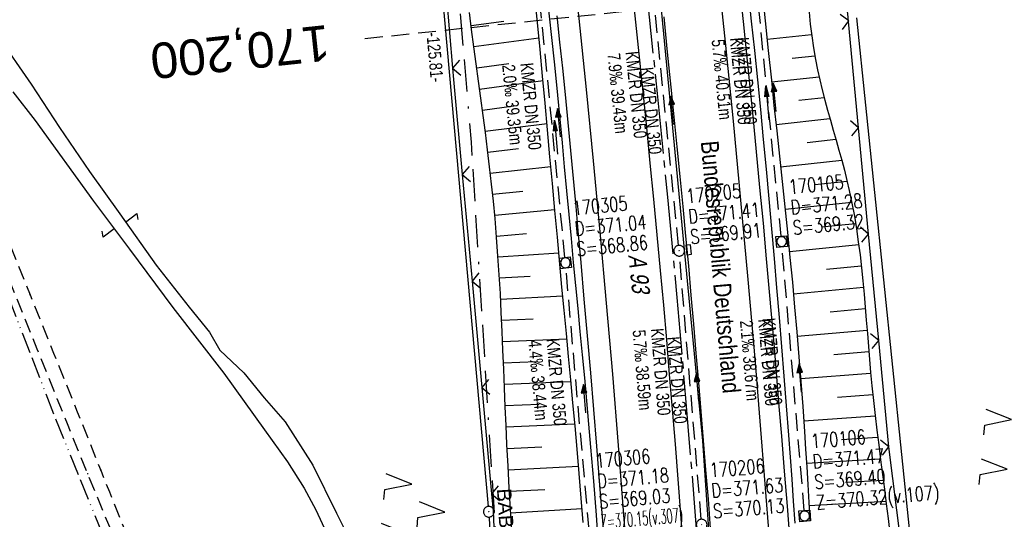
# Model space of a CAD drawing. Extents: x 509535 to 509917, y 455493 to 456443.
# Tile 12 of 34: x 509672 to 509810, y 455906 to 455976. Entities that reach past the tile are written whole.
import ezdxf
from ezdxf.enums import TextEntityAlignment as Align

# ---------------------------------------------------------------- set-up
doc = ezdxf.new("R2010")
doc.units = 0
doc.header["$LTSCALE"] = 10
doc.header["$MEASUREMENT"] = 0
for name, pattern in [('ACAD_ISO13W100', [36, 12, -3, 12, -3, 0, -3, 0, -3]), ('ACAD_ISO16W100', [73, 15, -6.5, 15, -6.5, 15, -7, 1, -7]), ('ACHSE', [5.5, 4, -0.5, 0.5, -0.5]), ('AUSGEZOGEN', [0]), ('LT00', [0]), ('LT11', [0.3, 0.2, -0.1]), ('LT17', [0.15, 0.1, -0.05]), ('STRICHLINIE2', [0.375, 0.25, -0.125])]:
    doc.linetypes.add(name, pattern=pattern)
doc.layers.get('0').update_dxf_attribs({"linetype": 'LT00'})
for name, color, linetype in [('--EK_FBR', 1, 'LT00'), ('--EK_Halt-Pfeil', 4, 'LT00'), ('--EK_Haltung', 7, 'STRICHLINIE2'), ('--EK_Haltung-Text', 140, 'LT00'), ('--EK_Schacht-Text', 5, 'LT00'), ('--EK_ST-93-1', 30, 'LT17'), ('--EL_DFK_AB_L', 21, 'LT00'), ('--EL_DFK_AB_P', 7, 'LT00'), ('--EL_Halt-Pfeil', 4, 'LT00'), ('--EL_Haltung', 182, 'STRICHLINIE2'), ('--EL_Haltung-Text', 182, 'LT00'), ('-AX-093', 35, 'ACHSE'), ('ABSTAND', 8, 'LT00'), ('BAB-KABEL', 220, 'ACAD_ISO16W100'), ('BAB-KABEL_TEXT', 221, 'Continuous'), ('BRD', 255, 'Continuous'), ('DFK_AB_L', 21, 'LT00'), ('DFK_AB_P', 7, 'LT00'), ('DFK_BES-WEGE', 255, 'LT00'), ('DFK_KATASTER', 250, 'LT00'), ('DFK_NUTZUNG', 250, 'LT00'), ('GASLTG', 250, 'ACAD_ISO13W100'), ('PFEIL', 140, 'AUSGEZOGEN'), ('V115_AFBR_BAB', 250, 'LT00'), ('V115_BOESCH', 250, 'LT00'), ('V115_BOSCHUNG', 250, 'LT00'), ('V115_FELDWEG', 250, 'LT11'), ('V115_GRABEN', 250, 'LT00'), ('V115_H_BORD', 8, 'LT00'), ('V115_KA_MULD', 182, 'LT00'), ('V115_KA_PRUF', 182, 'LT00'), ('V115_LD_MARK', 250, 'LT00'), ('V115_SINKK', 182, 'LT00'), ('V115_ZAUN', 40, 'LT00')]:
    doc.layers.add(name, color=color, linetype=linetype)
doc.styles.add('Beschrift', font='ARIAL.TTF')
doc.styles.add('Haltungsbeschriftung', font='ARIAL.TTF', dxfattribs={"width": 0.75})
doc.styles.add('schachtbeschriftung', font='romans.shx', dxfattribs={"width": 0.75, "height": 2})
doc.styles.get("Standard").update_dxf_attribs({"font": 'ARIAL.TTF'})

# ---------------------------------------------------------------- blocks, each defined once
blk = doc.blocks.new('SYMB7052')
at = {"color": 0, "linetype": 'ByBlock'}
blk.add_lwpolyline([(0, 0), (0, 0.196), (0.076, 0.156)], dxfattribs=at)
blk = doc.blocks.new('SYMB0003')
at = {"color": 0, "linetype": 'ByBlock'}
for p, q in [((-0.015712, 0), (0.010166, 0.012015)), ((0, -0.021257), (-0.015712, 0)), ((0.010166, 0.012015), (0, -0.021257))]:
    blk.add_line(p, q, dxfattribs=at)
for points in [[(-0.031395, 0.499013), (-0.093691, 0.491144), (-0.154509, 0.475528), (-0.21289, 0.452414), (-0.267913, 0.422164), (-0.318712, 0.385257), (-0.364484, 0.342274), (-0.404509, 0.293893), (-0.438154, 0.240877), (-0.464888, 0.184062), (-0.484292, 0.124345), (-0.496058, 0.062667), (-0.5, 0)], [(-0.5, 0), (-0.496058, -0.062667), (-0.484292, -0.124345), (-0.464888, -0.184062), (-0.438154, -0.240877), (-0.404509, -0.293893), (-0.364485, -0.342274), (-0.318712, -0.385257), (-0.267914, -0.422164), (-0.21289, -0.452414), (-0.154509, -0.475529), (-0.093691, -0.491144), (-0.031395, -0.499014), (0.031395, -0.499014)], [(0.5, 0), (0.496057, 0.062667), (0.484292, 0.124345), (0.464888, 0.184062), (0.438153, 0.240877), (0.404509, 0.293893), (0.364484, 0.342274), (0.318712, 0.385257), (0.267913, 0.422164), (0.21289, 0.452414), (0.154509, 0.475528), (0.093691, 0.491144), (0.031395, 0.499013), (-0.031395, 0.499013)], [(0.031395, -0.499014), (0.093691, -0.491144), (0.154509, -0.475529), (0.21289, -0.452414), (0.267914, -0.422164), (0.318712, -0.385257), (0.364485, -0.342274), (0.404509, -0.293893), (0.438154, -0.240877), (0.464889, -0.184062), (0.484292, -0.124345), (0.496058, -0.062667), (0.5, 0)]]:
    blk.add_lwpolyline(points, dxfattribs=at)
blk = doc.blocks.new('SYMB7221')
at = {"color": 0, "linetype": 'ByBlock'}
for p, q in [((0, 0.435), (-0.11, 0.065)), ((0.11, 0.065), (0, 0.435)), ((0.25, 0.065), (0.11, 0.065)), ((-0.35, -0.065), (-0.46, -0.435)), ((0.35, -0.065), (0.24, -0.435))]:
    blk.add_line(p, q, dxfattribs=at)
for points in [[(-0.1, -0.435), (-0.24, -0.435), (-0.35, -0.065)], [(0.6, -0.435), (0.46, -0.435), (0.35, -0.065)]]:
    blk.add_lwpolyline(points, dxfattribs=at)
blk = doc.blocks.new('Pfreil3')
at = {"layer": 'PFEIL'}
blk.add_hatch(color=256, dxfattribs=at).paths.add_polyline_path([(-1.55, 0.27), (-1.55, -0.27), (0, 0)])
for p, q in [((-1.55, 0), (-4.83, 0)), ((-1.55, -0.27), (-1.55, 0.27)), ((-1.55, 0.27), (0, 0)), ((0, 0), (-1.55, -0.27))]:
    blk.add_line(p, q, dxfattribs=at)
blk = doc.blocks.new('SYMB0011')
at = {"color": 0, "linetype": 'ByBlock'}
for p, q in [((0.5, 0), (-0.5, 0)), ((0, 0.5), (0, -0.5))]:
    blk.add_line(p, q, dxfattribs=at)
blk = doc.blocks.new('SYMB1210')
at = {"color": 0, "linetype": 'ByBlock'}
blk.add_line((0.018815, -0.179014), (0.055623, -0.17119), dxfattribs=at)
for points in [[(-0.2, -0.2), (-0.2, 0.2), (0.2, 0.2), (0.2, -0.2), (-0.2, -0.2)], [(0.018815, 0.179014), (-0.018815, 0.179014), (-0.055623, 0.17119), (-0.09, 0.155885), (-0.120444, 0.133766), (-0.145623, 0.105801), (-0.164438, 0.073213), (-0.176067, 0.037424), (-0.18, 0)], [(-0.18, 0), (-0.176067, -0.037424), (-0.164438, -0.073213), (-0.145623, -0.105801), (-0.120444, -0.133766), (-0.09, -0.155885), (-0.055623, -0.17119), (-0.018815, -0.179014), (0.018815, -0.179014)], [(0.18, 0), (0.176067, 0.037424), (0.164438, 0.073213), (0.145623, 0.105801), (0.120444, 0.133766), (0.09, 0.155885), (0.055623, 0.17119), (0.018815, 0.179014)], [(0.055623, -0.17119), (0.09, -0.155885), (0.120444, -0.133766), (0.145623, -0.105801), (0.164438, -0.073213), (0.176067, -0.037424), (0.18, 0)]]:
    blk.add_lwpolyline(points, dxfattribs=at)
blk = doc.blocks.new('SYMB0652')
at = {"color": 0, "linetype": 'ByBlock'}
blk.add_lwpolyline([(-0.15, -0.075), (0.15, -0.075), (0.15, 0.075), (-0.15, 0.075), (-0.15, -0.075)], dxfattribs=at)
blk = doc.blocks.new('SYMB0024')
at = {"color": 0, "linetype": 'ByBlock'}
for p, q in [((-0.5, 0.5), (0, 0)), ((0, 0), (0.5, 0.5))]:
    blk.add_line(p, q, dxfattribs=at)
blk = doc.blocks.new('SYMB0070')
at = {"color": 0, "linetype": 'ByBlock'}
for p, q in [((-0.5, 0), (0.2, 0)), ((0.5, 0), (0.2, 0.1)), ((0.2, 0.1), (0.2, 0)), ((0.468, 0), (0.21, 0.086)), ((0.21, 0.086), (0.21, -0.086)), ((0.21, -0.086), (0.468, 0)), ((0.22, -0.072), (0.437, 0)), ((0.23, -0.058), (0.405, 0)), ((0.24, -0.045), (0.374, 0)), ((0.342, 0), (0.25, 0.031)), ((0.25, 0.031), (0.25, -0.031)), ((0.25, -0.031), (0.342, 0)), ((0.26, -0.017), (0.31, 0)), ((0.27, -0.003), (0.279, 0))]:
    blk.add_line(p, q, dxfattribs=at)
for points in [[(0.2, 0), (0.2, -0.1), (0.5, 0)], [(0.437, 0), (0.22, 0.072), (0.22, -0.072)], [(0.405, 0), (0.23, 0.058), (0.23, -0.058)], [(0.374, 0), (0.24, 0.045), (0.24, -0.045)], [(0.31, 0), (0.26, 0.017), (0.26, -0.017)], [(0.279, 0), (0.27, 0.003), (0.27, -0.003)]]:
    blk.add_lwpolyline(points, dxfattribs=at)

msp = doc.modelspace()

# ---------------------------------------------------------------- linework, layer by layer
at = {"layer": '--EK_FBR'}
for points in [[(509772.24, 455984.31), (509773.11, 455976.05), (509773.95, 455967.78), (509774.45, 455962.77), (509774.95, 455957.77), (509775.43, 455952.76), (509775.9, 455947.75), (509776.36, 455942.74), (509776.74, 455938.59), (509777.1, 455934.44), (509777.45, 455930.29), (509777.8, 455926.15), (509778.14, 455922), (509778.48, 455917.85), (509778.88, 455912.92), (509779.28, 455907.99), (509779.67, 455903.06)], [(509753.54, 455904.29), (509753.06, 455910.35), (509752.57, 455916.41), (509752.15, 455921.58), (509751.71, 455926.74), (509751.26, 455931.91), (509750.81, 455937.07), (509750.36, 455942.23), (509750.01, 455946.17), (509749.66, 455950.1), (509749.3, 455954.03), (509748.93, 455957.96), (509748.56, 455961.89), (509748.17, 455965.82), (509747.79, 455969.5), (509747.4, 455973.17), (509747.01, 455976.84)]]:
    msp.add_lwpolyline(points, dxfattribs=at)
at = {"layer": '--EK_FBR', "color": 2}
for points in [[(509757.71, 455978.62), (509758.37, 455972.39), (509759.02, 455966.17), (509759.53, 455961.15), (509760.03, 455956.14), (509760.52, 455951.13), (509761, 455946.11), (509761.47, 455941.09), (509761.91, 455936.22), (509762.33, 455931.35), (509762.75, 455926.47), (509763.15, 455921.6), (509763.55, 455916.72), (509763.93, 455911.81), (509764.31, 455906.9), (509764.69, 455901.99)], [(509761.96, 455976.71), (509762.47, 455971.77), (509762.97, 455966.84), (509763.4, 455962.66), (509763.82, 455958.47), (509764.23, 455954.29), (509764.63, 455950.1), (509765.03, 455945.92), (509765.42, 455941.73), (509765.78, 455937.64), (509766.14, 455933.56), (509766.49, 455929.47), (509766.83, 455925.38), (509767.17, 455921.3), (509767.51, 455917.21), (509767.84, 455913.09), (509768.18, 455908.98), (509768.5, 455904.86)]]:
    msp.add_lwpolyline(points, dxfattribs=at)
at = {"layer": '--EK_Haltung'}
for p, q in [((509778.44, 455945.91), (509774.65, 455984.74)), ((509764.06, 455944.62), (509760.26, 455982.36)), ((509748.1, 455942.92), (509744.43, 455980.59)), ((509781.69, 455907.38), (509778.58, 455944.41)), ((509767.23, 455906.16), (509764.19, 455943.13)), ((509751.48, 455904.62), (509748.24, 455941.42))]:
    msp.add_line(p, q, dxfattribs=at)
at = {"layer": '--EK_ST-93-1', "ltscale": 2.5}
msp.add_line((509759.81, 455977.79), (509720.02, 455973.62), dxfattribs=at)
at = {"layer": '--EL_DFK_AB_L'}
for p, q in [((509726.2, 456031.77), (509737.34, 455907.97)), ((509808.77, 455785.26), (509789.06, 455976.57)), ((509737.44, 455906.47), (509742.85, 455777.5))]:
    msp.add_line(p, q, dxfattribs=at)
at = {"layer": '--EL_Haltung'}
for p, q in [((509778.44, 455945.91), (509774.65, 455984.74)), ((509764.06, 455944.62), (509760.26, 455982.36)), ((509748.1, 455942.92), (509744.43, 455980.59)), ((509781.69, 455907.38), (509778.58, 455944.41)), ((509767.23, 455906.16), (509764.19, 455943.13)), ((509751.48, 455904.62), (509748.24, 455941.42))]:
    msp.add_line(p, q, dxfattribs=at)
at = {"layer": '-AX-093', "ltscale": 0.2}
msp.add_lwpolyline([(509749.11, 456063.89), (509751.06, 456049.86), (509752.93, 456035.83), (509754.72, 456021.78), (509756.43, 456007.72), (509758.06, 455993.65), (509759.62, 455979.58), (509761.09, 455965.49), (509762.49, 455951.4), (509763.8, 455937.3), (509765.04, 455923.19), (509766.19, 455909.08), (509767.27, 455894.95), (509768.26, 455880.83), (509768.65, 455875.09), (509769.53, 455860.95), (509770.34, 455846.81), (509771.06, 455832.67), (509771.72, 455818.52)], dxfattribs=at)
at = {"layer": 'BAB-KABEL', "ltscale": 0.03, "flags": 128}
msp.add_lwpolyline([(509651.99, 456424.78), (509670.82, 456365.75), (509672.68, 456359.45), (509656.28, 456346.09), (509661.63, 456318.85), (509681.16, 456323.49), (509686.88, 456299.25), (509691.52, 456276.96), (509696.36, 456254.1), (509698.03, 456247.41), (509697.82, 456236.7), (509703.34, 456208.42), (509708, 456177.84), (509713.01, 456144.68), (509717.32, 456116.69), (509721.29, 456086.1), (509724.58, 456056.89), (509728.2, 456022), (509732.51, 455987.78), (509734.93, 455959.1), (509737.19, 455922.47), (509739.44, 455887.39), (509741.17, 455845.09), (509743.38, 455778.71), (509743.92, 455765.94), (509744.78, 455741.01), (509744.35, 455717.58), (509743.71, 455704.36), (509743.48, 455680.9), (509743.81, 455655.76), (509744.35, 455638.57), (509743.92, 455619.98), (509744.03, 455598.28), (509744.88, 455574.42), (509745.02, 455570.73), (509745.41, 455559.94), (509746.46, 455539.74), (509746.86, 455517.32), (509747.13, 455504.69)], dxfattribs=at)
at = {"layer": 'DFK_AB_L'}
for p, q in [((509726.2, 456031.77), (509737.34, 455907.97)), ((509808.77, 455785.26), (509789.06, 455976.57)), ((509737.44, 455906.47), (509742.85, 455777.5))]:
    msp.add_line(p, q, dxfattribs=at)
at = {"layer": 'DFK_KATASTER'}
for p, q in [((509667.67, 455975.2), (509673.15, 455967.25)), ((509673.15, 455967.25), (509677.14, 455961.19)), ((509670.6, 455966.16), (509673.72, 455962.14)), ((509673.72, 455962.14), (509681.9, 455950.82)), ((509677.14, 455961.19), (509681.34, 455954.97)), ((509681.34, 455954.97), (509685.64, 455949.06)), ((509681.9, 455950.82), (509686.96, 455944.11)), ((509685.64, 455949.06), (509690.71, 455941.86)), ((509686.96, 455944.11), (509693.05, 455935.92)), ((509690.71, 455941.86), (509695.35, 455935.95)), ((509693.05, 455935.92), (509700.2, 455926.69)), ((509695.35, 455935.95), (509698.21, 455932.43)), ((509698.21, 455932.43), (509699.65, 455929.89)), ((509699.65, 455929.89), (509703.01, 455926.72)), ((509700.2, 455926.69), (509705.93, 455918.74)), ((509703.01, 455926.72), (509705.87, 455923.2)), ((509705.87, 455923.2), (509708.82, 455919.83)), ((509705.93, 455918.74), (509709.15, 455914.22)), ((509708.82, 455919.83), (509712.72, 455913.76)), ((509709.15, 455914.22), (509711.51, 455910.54)), ((509712.72, 455913.76), (509716.02, 455907.04)), ((509711.51, 455910.54), (509713.11, 455907.5)), ((509713.11, 455907.5), (509715.17, 455903.06)), ((509716.02, 455907.04), (509718.14, 455902.85))]:
    msp.add_line(p, q, dxfattribs=at)
at = {"layer": 'GASLTG', "ltscale": 0.025, "flags": 128}
msp.add_lwpolyline([(509576.64, 456416.86), (509580.42, 456407.74), (509587.24, 456392.18), (509591.42, 456382.27), (509597.66, 456365.03), (509604.75, 456344.5), (509608.5, 456332.06), (509616.69, 456303.9), (509621.74, 456286.7), (509623.05, 456279.51), (509625.2, 456264.88), (509628.28, 456228.9), (509627.76, 456227.65), (509626.73, 456226.11), (509624.81, 456225), (509619.29, 456223.6), (509599.24, 456219.11), (509590.54, 456217.56), (509588.78, 456216.68), (509588.11, 456214.99), (509588, 456213.31), (509590.7, 456177.75), (509590.25, 456175.17), (509586.8, 456115.33), (509601.51, 456073.24), (509608.12, 456055.24), (509610.22, 456049.99), (509615.8, 456040.04), (509651.21, 455979.5), (509663.5, 455954.04), (509676.39, 455920.74), (509705.32, 455849.52), (509725.25, 455800.42), (509734.94, 455779.14), (509734.41, 455718.88), (509734.2, 455703.01), (509733.7, 455653.34), (509733.32, 455613.95), (509732.96, 455610.18), (509732.76, 455606.91), (509732.7, 455601.24), (509731.56, 455550.22), (509730.86, 455531.77), (509730.15, 455502.9)], dxfattribs=at)
at = {"layer": 'V115_AFBR_BAB'}
for points in [[(509772.24, 455984.31), (509773.11, 455976.05), (509773.95, 455967.78), (509774.45, 455962.77), (509774.95, 455957.77), (509775.43, 455952.76), (509775.9, 455947.75), (509776.36, 455942.74), (509776.74, 455938.59), (509777.1, 455934.44), (509777.45, 455930.29), (509777.8, 455926.15), (509778.14, 455922), (509778.48, 455917.85), (509778.88, 455912.92), (509779.28, 455907.99), (509779.67, 455903.06)], [(509753.54, 455904.29), (509753.06, 455910.35), (509752.57, 455916.41), (509752.15, 455921.58), (509751.71, 455926.74), (509751.26, 455931.91), (509750.81, 455937.07), (509750.36, 455942.23), (509750.01, 455946.17), (509749.66, 455950.1), (509749.3, 455954.03), (509748.93, 455957.96), (509748.56, 455961.89), (509748.17, 455965.82), (509747.79, 455969.5), (509747.4, 455973.17), (509747.01, 455976.84)]]:
    msp.add_lwpolyline(points, dxfattribs=at)
at = {"layer": 'V115_AFBR_BAB', "color": 0}
for points in [[(509757.71, 455978.62), (509758.37, 455972.39), (509759.02, 455966.17), (509759.53, 455961.15), (509760.03, 455956.14), (509760.52, 455951.13), (509761, 455946.11), (509761.47, 455941.09), (509761.91, 455936.22), (509762.33, 455931.35), (509762.75, 455926.47), (509763.15, 455921.6), (509763.55, 455916.72), (509763.93, 455911.81), (509764.31, 455906.9), (509764.69, 455901.99)], [(509761.96, 455976.71), (509762.47, 455971.77), (509762.97, 455966.84), (509763.4, 455962.66), (509763.82, 455958.47), (509764.23, 455954.29), (509764.63, 455950.1), (509765.03, 455945.92), (509765.42, 455941.73), (509765.78, 455937.64), (509766.14, 455933.56), (509766.49, 455929.47), (509766.83, 455925.38), (509767.17, 455921.3), (509767.51, 455917.21), (509767.84, 455913.09), (509768.18, 455908.98), (509768.5, 455904.86)]]:
    msp.add_lwpolyline(points, dxfattribs=at)
at = {"layer": 'V115_BOESCH'}
for points in [[(509740.62, 455904.55), (509740.44, 455907.58), (509740.27, 455910.6), (509740.11, 455913.63), (509739.96, 455916.66), (509739.84, 455919.31), (509739.73, 455921.96), (509739.62, 455924.6), (509739.51, 455927.25), (509739.4, 455929.9), (509739.29, 455932.55), (509739.16, 455935.19), (509739.03, 455937.84), (509738.87, 455940.48), (509738.7, 455943.12), (509738.5, 455945.76), (509738.28, 455948.4), (509738.05, 455950.81), (509737.79, 455953.23), (509737.52, 455955.64), (509737.23, 455958.05), (509736.93, 455960.46), (509736.62, 455962.87), (509736.3, 455965.28), (509735.97, 455967.68), (509735.65, 455970.09), (509735.32, 455972.5), (509735, 455974.91), (509734.69, 455977.32)], [(509782.36, 455977.37), (509782.53, 455975.7), (509782.74, 455974.02), (509782.98, 455972.36), (509783.27, 455970.7), (509783.56, 455969.28), (509783.88, 455967.86), (509784.22, 455966.44), (509784.59, 455965.03), (509784.97, 455963.62), (509785.36, 455962.21), (509785.76, 455960.81), (509786.16, 455959.4), (509786.56, 455957.99), (509786.95, 455956.58), (509787.32, 455955.17), (509787.68, 455953.75), (509788.01, 455952.33), (509788.38, 455950.53), (509788.72, 455948.73), (509789.02, 455946.92), (509789.28, 455945.1), (509789.52, 455943.28), (509789.73, 455941.45), (509789.91, 455939.62), (509790.09, 455937.78), (509790.25, 455935.94), (509790.4, 455934.11), (509790.55, 455932.27), (509790.69, 455930.43), (509790.85, 455928.59), (509791.01, 455926.75), (509791.18, 455924.91), (509791.4, 455922.83), (509791.63, 455920.75), (509791.88, 455918.68), (509792.14, 455916.61), (509792.41, 455914.53), (509792.68, 455912.46), (509792.95, 455910.39), (509793.21, 455908.32), (509793.47, 455906.25), (509793.72, 455904.18)]]:
    msp.add_lwpolyline(points, dxfattribs=at)
at = {"layer": 'V115_BOSCHUNG'}
for p, q in [((509734.92, 455975.51), (509739.54, 455976.11)), ((509776.47, 455973.58), (509782.71, 455974.21)), ((509735.32, 455972.52), (509744.45, 455973.74)), ((509779.97, 455970.92), (509783.17, 455971.24)), ((509735.72, 455969.53), (509740.23, 455970.15)), ((509777.09, 455967.6), (509783.78, 455968.3)), ((509736.12, 455966.57), (509745.02, 455967.76)), ((509736.52, 455963.61), (509740.91, 455964.19)), ((509780.95, 455964.99), (509784.5, 455965.37)), ((509736.9, 455960.66), (509745.58, 455961.75)), ((509777.73, 455961.61), (509785.3, 455962.45)), ((509782.09, 455959.08), (509786.13, 455959.52)), ((509737.27, 455957.71), (509741.56, 455958.22)), ((509778.36, 455955.66), (509786.95, 455956.58)), ((509737.62, 455954.77), (509746.12, 455955.71)), ((509783.19, 455953.16), (509787.7, 455953.63)), ((509737.94, 455951.82), (509742.17, 455952.25)), ((509778.99, 455949.72), (509788.36, 455950.67)), ((509738.24, 455948.87), (509746.67, 455949.66)), ((509784.09, 455947.22), (509788.89, 455947.71)), ((509738.49, 455945.93), (509742.72, 455946.28)), ((509779.6, 455943.76), (509789.33, 455944.73)), ((509738.71, 455942.99), (509747.23, 455943.59)), ((509784.79, 455941.26), (509789.69, 455941.74)), ((509738.9, 455940.04), (509743.21, 455940.3)), ((509780.17, 455937.81), (509790, 455938.74)), ((509739.07, 455937.08), (509747.8, 455937.53)), ((509785.35, 455935.29), (509790.26, 455935.74)), ((509739.22, 455934.11), (509743.65, 455934.31)), ((509780.71, 455931.88), (509790.51, 455932.72)), ((509739.35, 455931.13), (509748.37, 455931.51)), ((509785.85, 455929.31), (509790.75, 455929.71)), ((509739.48, 455928.13), (509744.07, 455928.33)), ((509739.6, 455925.13), (509748.94, 455925.53)), ((509781.19, 455925.95), (509791.01, 455926.69)), ((509786.36, 455923.33), (509791.3, 455923.69)), ((509739.72, 455922.13), (509744.47, 455922.34)), ((509781.62, 455920), (509791.64, 455920.69)), ((509739.85, 455919.12), (509749.48, 455919.56)), ((509786.91, 455917.35), (509792, 455917.68)), ((509739.98, 455916.11), (509744.87, 455916.35)), ((509782, 455914.06), (509792.39, 455914.67)), ((509740.14, 455913.09), (509750, 455913.62)), ((509787.47, 455911.38), (509792.78, 455911.67)), ((509740.3, 455910.09), (509745.27, 455910.36)), ((509740.47, 455907.08), (509750.48, 455907.66)), ((509782.34, 455908.08), (509793.17, 455908.69))]:
    msp.add_line(p, q, dxfattribs=at)
at = {"layer": 'V115_FELDWEG', "flags": 128}
for points in [[(509722.82, 455502.13), (509723.39, 455503.19), (509724.56, 455505.33), (509725.74, 455507.46), (509726.94, 455509.6), (509727.79, 455511.11), (509728.65, 455512.62), (509729.51, 455514.13), (509730.37, 455515.64), (509731.22, 455517.16), (509732.05, 455518.68), (509732.86, 455520.21), (509733.65, 455521.75), (509734.4, 455523.3), (509735.13, 455524.85), (509735.81, 455526.42), (509736.45, 455528), (509737.04, 455529.59), (509737.57, 455531.2), (509738.04, 455532.83), (509738.47, 455534.54), (509738.84, 455536.28), (509739.14, 455538.02), (509739.38, 455539.78), (509739.58, 455541.56), (509739.73, 455543.34), (509739.84, 455545.14), (509739.91, 455546.94), (509739.95, 455548.75), (509739.96, 455550.56), (509739.94, 455552.37), (509739.91, 455554.19), (509739.87, 455556), (509739.81, 455557.81), (509739.71, 455560.95), (509739.6, 455564.07), (509739.47, 455567.18), (509739.34, 455570.29), (509739.21, 455573.38), (509739.06, 455576.48), (509738.92, 455579.57), (509738.77, 455582.66), (509738.63, 455585.76), (509738.43, 455590.01), (509738.24, 455594.27), (509738.06, 455598.54), (509737.88, 455602.81), (509737.71, 455607.08), (509737.55, 455611.34), (509737.4, 455615.53), (509737.25, 455619.71), (509737.13, 455623.9), (509737.02, 455628.08), (509736.92, 455632.26), (509736.84, 455636.45), (509736.81, 455638.77), (509736.79, 455641.09), (509736.78, 455643.41), (509736.78, 455645.74), (509736.8, 455648.06), (509736.85, 455650.38), (509736.91, 455652.7), (509737.01, 455655.01), (509737.13, 455657.33), (509737.25, 455659.17), (509737.39, 455661.02), (509737.54, 455662.86), (509737.7, 455664.7), (509737.86, 455666.54), (509738.03, 455668.38), (509738.19, 455670.22), (509738.35, 455672.07), (509738.62, 455675.37), (509738.86, 455678.69), (509739.07, 455682), (509739.26, 455685.31), (509739.43, 455688.63), (509739.55, 455691.47), (509739.66, 455694.31), (509739.76, 455697.15), (509739.85, 455699.99), (509739.93, 455702.83), (509740, 455705.67), (509740.08, 455708.51), (509740.15, 455711.35), (509740.23, 455714.19), (509740.31, 455717.03), (509740.39, 455719.64), (509740.47, 455722.24), (509740.55, 455724.85), (509740.62, 455727.45), (509740.69, 455730.06), (509740.74, 455732.67), (509740.77, 455735.28), (509740.79, 455737.88), (509740.78, 455740.49), (509740.74, 455743.1), (509740.68, 455745.71), (509740.58, 455748.33), (509740.45, 455750.68), (509740.29, 455753.03), (509740.1, 455755.37), (509739.86, 455757.72), (509739.57, 455760.05), (509739.24, 455762.38), (509738.86, 455764.7), (509738.41, 455767.01), (509737.91, 455769.3), (509737.35, 455771.57), (509736.8, 455773.56), (509736.2, 455775.53), (509735.56, 455777.49), (509734.87, 455779.44), (509734.16, 455781.38), (509733.41, 455783.31), (509732.64, 455785.23), (509731.84, 455787.14), (509731.02, 455789.05), (509730.19, 455790.94), (509729.18, 455793.23), (509728.15, 455795.5), (509727.11, 455797.77), (509726.07, 455800.04), (509725.02, 455802.3), (509723.97, 455804.57), (509722.93, 455806.83), (509721.88, 455809.09), (509720.2, 455812.78), (509718.53, 455816.48), (509716.89, 455820.2), (509715.26, 455823.92), (509713.66, 455827.65), (509712.09, 455831.39), (509710.54, 455835.15), (509709.03, 455838.91), (509707.54, 455842.69), (509706.09, 455846.48), (509704.67, 455850.28), (509703.71, 455852.92), (509702.76, 455855.56), (509701.83, 455858.2), (509700.9, 455860.84), (509699.98, 455863.49), (509699.06, 455866.14), (509698.14, 455868.78), (509697.22, 455871.43), (509696.29, 455874.07), (509695.35, 455876.71), (509694.39, 455879.34), (509693.42, 455881.97), (509692.36, 455884.77), (509691.28, 455887.57), (509690.19, 455890.36), (509689.08, 455893.14), (509687.96, 455895.92), (509686.83, 455898.69), (509685.69, 455901.46), (509684.55, 455904.23), (509683.4, 455907), (509682.26, 455909.77), (509681.12, 455912.54), (509679.68, 455916.04), (509678.25, 455919.55), (509676.83, 455923.06), (509675.42, 455926.56), (509674, 455930.07), (509672.59, 455933.58), (509671.18, 455937.09), (509668.83, 455942.92), (509666.47, 455948.76), (509664.12, 455954.59), (509661.77, 455960.42)], [(509663.46, 455961.16), (509665.37, 455956.47), (509667.29, 455951.78), (509669.2, 455947.08), (509671.1, 455942.39), (509673.01, 455937.69), (509674.66, 455933.59), (509676.32, 455929.48), (509677.97, 455925.38), (509679.62, 455921.27), (509681.28, 455917.17), (509682.93, 455913.06), (509684.17, 455910), (509685.4, 455906.93), (509686.64, 455903.87), (509687.87, 455900.8), (509689.09, 455897.74), (509690.31, 455894.66), (509691.52, 455891.59), (509692.71, 455888.51), (509693.9, 455885.43), (509695.07, 455882.34), (509696.13, 455879.5), (509697.18, 455876.65), (509698.22, 455873.8), (509699.26, 455870.94), (509700.29, 455868.09), (509701.32, 455865.23), (509702.35, 455862.38), (509703.39, 455859.52), (509704.43, 455856.67), (509705.48, 455853.82), (509706.55, 455850.98), (509708.3, 455846.38), (509710.1, 455841.79), (509711.93, 455837.22), (509713.79, 455832.66), (509715.69, 455828.11), (509717.62, 455823.58), (509719.58, 455819.06), (509721.57, 455814.56), (509723.58, 455810.07), (509724.61, 455807.79), (509725.65, 455805.52), (509726.69, 455803.24), (509727.73, 455800.97), (509728.77, 455798.69), (509729.81, 455796.41), (509730.84, 455794.13), (509731.86, 455791.84), (509732.63, 455790.1), (509733.38, 455788.35), (509734.13, 455786.6), (509734.85, 455784.84), (509735.56, 455783.08), (509736.24, 455781.3), (509736.9, 455779.52), (509737.52, 455777.73), (509738.11, 455775.93), (509738.66, 455774.12), (509739.17, 455772.29), (509739.71, 455770.15), (509740.19, 455767.99), (509740.61, 455765.82), (509740.98, 455763.63), (509741.3, 455761.44), (509741.58, 455759.23), (509741.81, 455757.02), (509742.01, 455754.81), (509742.17, 455752.59), (509742.3, 455750.37), (509742.4, 455748.14), (509742.49, 455745.53), (509742.54, 455742.92), (509742.57, 455740.31), (509742.58, 455737.7), (509742.56, 455735.09), (509742.53, 455732.49), (509742.48, 455729.88), (509742.42, 455727.28), (509742.35, 455724.67), (509742.28, 455722.07), (509742.2, 455719.46), (509742.13, 455716.86), (509742.06, 455714.03), (509742, 455711.21), (509741.93, 455708.39), (509741.86, 455705.57), (509741.79, 455702.75), (509741.71, 455699.93), (509741.62, 455697.11), (509741.52, 455694.29), (509741.4, 455691.47), (509741.26, 455688.65), (509741.12, 455686.26), (509740.97, 455683.87), (509740.81, 455681.49), (509740.64, 455679.1), (509740.47, 455676.71), (509740.29, 455674.33), (509740.11, 455671.94), (509739.95, 455669.84), (509739.8, 455667.73), (509739.65, 455665.62), (509739.52, 455663.52), (509739.39, 455661.41), (509739.28, 455659.3), (509739.19, 455657.19), (509739.1, 455654.6), (509739.03, 455652.01), (509739, 455649.42), (509738.98, 455646.83), (509738.98, 455644.24), (509738.99, 455641.65), (509739.01, 455639.06), (509739.04, 455636.47), (509739.1, 455632.32), (509739.17, 455628.18), (509739.25, 455624.04), (509739.35, 455619.89), (509739.47, 455615.75), (509739.6, 455611.61), (509739.73, 455607.95), (509739.87, 455604.29), (509740.02, 455600.63), (509740.18, 455596.97), (509740.34, 455593.31), (509740.51, 455589.66), (509740.68, 455586.01), (509740.83, 455582.89), (509740.97, 455579.77), (509741.11, 455576.65), (509741.25, 455573.53), (509741.38, 455570.4), (509741.5, 455567.27), (509741.62, 455564.13), (509741.72, 455560.98), (509741.82, 455557.82), (509741.87, 455555.95), (509741.91, 455554.07), (509741.94, 455552.19), (509741.95, 455550.32), (509741.93, 455548.44), (509741.89, 455546.57), (509741.82, 455544.7), (509741.7, 455542.84), (509741.55, 455540.99), (509741.35, 455539.15), (509741.09, 455537.32), (509740.79, 455535.51), (509740.42, 455533.71), (509739.98, 455531.93), (509739.51, 455530.29), (509738.99, 455528.67), (509738.41, 455527.06), (509737.79, 455525.47), (509737.12, 455523.88), (509736.42, 455522.31), (509735.68, 455520.75), (509734.91, 455519.2), (509734.12, 455517.65), (509733.3, 455516.11), (509732.47, 455514.58), (509731.63, 455513.05), (509730.78, 455511.53), (509729.92, 455510.01), (509729.07, 455508.49), (509727.77, 455506.15), (509726.47, 455503.81), (509725.72, 455502.44)]]:
    msp.add_lwpolyline(points, dxfattribs=at)
at = {"layer": 'V115_GRABEN'}
for points in [[(509750.64, 455905.7), (509750.37, 455909.14), (509750.09, 455912.58), (509749.8, 455916.01), (509749.51, 455919.26), (509749.22, 455922.51), (509748.92, 455925.76), (509748.61, 455929), (509748.3, 455932.25), (509747.99, 455935.5), (509747.68, 455938.74), (509747.38, 455941.99), (509747.03, 455945.75), (509746.69, 455949.52), (509746.34, 455953.29), (509746, 455957.06), (509745.66, 455960.83), (509745.31, 455964.59), (509744.96, 455968.36), (509744.6, 455972.13), (509744.24, 455975.89), (509743.86, 455979.65)], [(509780.42, 455905.6), (509780.2, 455908.69), (509779.98, 455911.79), (509779.76, 455914.88), (509779.53, 455917.97), (509779.22, 455922.11), (509778.89, 455926.24), (509778.55, 455930.37), (509778.21, 455934.51), (509777.85, 455938.64), (509777.5, 455942.77), (509777.13, 455946.95), (509776.75, 455951.14), (509776.37, 455955.32), (509775.98, 455959.5), (509775.58, 455963.68), (509775.16, 455967.86), (509774.74, 455971.98), (509774.3, 455976.1), (509773.85, 455980.22)], [(509775.78, 455980.32), (509776.21, 455976.15), (509776.63, 455971.98), (509777.07, 455967.81), (509777.44, 455964.26), (509777.82, 455960.71), (509778.2, 455957.15), (509778.58, 455953.6), (509778.95, 455950.05), (509779.32, 455946.49), (509779.68, 455942.94), (509780.02, 455939.45), (509780.34, 455935.96), (509780.65, 455932.47), (509780.95, 455928.98), (509781.23, 455925.49), (509781.49, 455921.99), (509781.72, 455918.5), (509781.88, 455916.01), (509782.03, 455913.52), (509782.17, 455911.03), (509782.31, 455908.54), (509782.45, 455906.06)], [(509745.71, 455978.53), (509746.17, 455974.25), (509746.61, 455969.98), (509747.05, 455965.7), (509747.37, 455962.35), (509747.69, 455959), (509748.01, 455955.64), (509748.32, 455952.29), (509748.64, 455948.94), (509748.95, 455945.58), (509749.26, 455942.23), (509749.57, 455938.99), (509749.89, 455935.75), (509750.2, 455932.51), (509750.51, 455929.27), (509750.82, 455926.02), (509751.12, 455922.78), (509751.41, 455919.54), (509751.7, 455916.3), (509752.1, 455911.51), (509752.47, 455906.73), (509752.82, 455901.94)]]:
    msp.add_lwpolyline(points, dxfattribs=at)
at = {"layer": 'V115_H_BORD'}
msp.add_lwpolyline([(509671.78, 456426.86), (509671.92, 456426.44), (509692.11, 456354.34), (509694.18, 456346.3), (509696.67, 456336.81), (509698.23, 456330.83), (509720.59, 456236.11), (509730.62, 456186.77), (509739.18, 456139.2), (509750.68, 456066.3), (509760.28, 455991.46), (509767.39, 455917.16), (509772.44, 455842.62), (509775.79, 455743.42), (509776.17, 455669.89), (509775.53, 455620.76), (509773.23, 455546.89), (509771.28, 455507.23)], dxfattribs=at)
at = {"layer": 'V115_LD_MARK'}
for points in [[(509758.97, 456067.14), (509760.38, 456057.22), (509761.74, 456047.3), (509763.06, 456037.38), (509764.34, 456027.45), (509765.58, 456017.51), (509766.9, 456006.43), (509768.18, 455995.35), (509769.4, 455984.26), (509770.57, 455973.16), (509771.69, 455962.06), (509772.75, 455950.95), (509773.77, 455939.84), (509774.74, 455928.73), (509775.66, 455917.61), (509776.62, 455905.26), (509777.53, 455892.91), (509778.38, 455880.56), (509779.17, 455868.2), (509779.91, 455855.84), (509780.59, 455843.47), (509781.21, 455831.1), (509781.78, 455818.73)], [(509739.42, 456061.96), (509740.71, 456052.85), (509741.96, 456043.74), (509743.18, 456034.62), (509744.35, 456025.5), (509745.5, 456016.37), (509746.7, 456006.4), (509747.85, 455996.43), (509748.96, 455986.46), (509750.03, 455976.48), (509751.06, 455966.5), (509752.04, 455956.51), (509752.98, 455946.51), (509753.89, 455936.52), (509754.75, 455926.52), (509755.57, 455916.51), (509756.62, 455903.12), (509757.59, 455889.71), (509758.51, 455876.3), (509759.35, 455862.89), (509760.13, 455849.47), (509760.84, 455836.05), (509761.49, 455822.63)]]:
    msp.add_lwpolyline(points, dxfattribs=at)
at = {"layer": 'V115_ZAUN'}
for p, q in [((509731.03, 455984.43), (509732.33, 455969.49)), ((509789.32, 455961.14), (509787.9, 455976.07)), ((509790.73, 455946.21), (509789.32, 455961.14)), ((509733.69, 455954.55), (509735.06, 455939.61)), ((509792.15, 455931.27), (509790.73, 455946.21)), ((509735.06, 455939.61), (509736.42, 455924.67)), ((509793.57, 455916.34), (509792.15, 455931.27)), ((509736.42, 455924.67), (509737.79, 455909.73)), ((509795.44, 455901.46), (509793.57, 455916.34))]:
    msp.add_line(p, q, dxfattribs=at)
for points in [[(509787.9, 455976.07), (509787.79, 455977.13), (509785.78, 455990.97)], [(509732.33, 455969.49), (509732.47, 455967.89), (509733.69, 455954.55)], [(509737.79, 455909.73), (509738.01, 455907.31), (509738.53, 455894.76)]]:
    msp.add_lwpolyline(points, dxfattribs=at)

# ---------------------------------------------------------------- block references
at = {"layer": '--EK_Halt-Pfeil', "yscale": 4, "zscale": 4}
for p, xscale, rotation in [((509777.54, 455965.42), 3.999999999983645, 95.57973999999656), ((509763.15, 455963.59), 3.999999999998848, 95.74710000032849), ((509747.26, 455961.85), 3.999999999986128, 95.56192000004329), ((509766.71, 455924.73), 4.000000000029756, 94.69611000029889), ((509781.13, 455925.98), 3.999999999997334, 94.8024600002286), ((509750.86, 455923.11), 3.999999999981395, 95.03646999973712)]:
    msp.add_blockref('SYMB0070', p, dxfattribs=dict(at, xscale=xscale, rotation=rotation))
at = {"layer": '--EL_DFK_AB_P', "xscale": 1.500000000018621, "yscale": 1.5, "zscale": 1.5, "rotation": 264.7377099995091}
msp.add_blockref('SYMB0003', (509737.41, 455907.22), dxfattribs=at)
at = {"layer": '--EL_Halt-Pfeil', "yscale": 4, "zscale": 4}
for p, xscale, rotation in [((509777.54, 455965.42), 3.999999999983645, 95.57973999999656), ((509763.15, 455963.59), 3.999999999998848, 95.74710000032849), ((509747.26, 455961.85), 3.999999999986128, 95.56192000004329), ((509766.71, 455924.73), 4.000000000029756, 94.69611000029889), ((509781.13, 455925.98), 3.999999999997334, 94.8024600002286), ((509750.86, 455923.11), 3.999999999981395, 95.03646999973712)]:
    msp.add_blockref('SYMB0070', p, dxfattribs=dict(at, xscale=xscale, rotation=rotation))
at = {"layer": 'DFK_AB_P', "xscale": 1.500000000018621, "yscale": 1.5, "zscale": 1.5, "rotation": 264.7377099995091}
msp.add_blockref('SYMB0003', (509737.41, 455907.22), dxfattribs=at)
at = {"layer": 'DFK_KATASTER', "xscale": 10, "yscale": 10, "zscale": 10}
for p, rotation in [((509686.43, 455947.89), 307.4051899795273), ((509684.82, 455946.95), 127.0191500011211)]:
    msp.add_blockref('SYMB7052', p, dxfattribs=dict(at, rotation=rotation))
at = {"layer": 'DFK_NUTZUNG', "xscale": 10.00000000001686, "yscale": 10, "zscale": 10, "rotation": 264.7377100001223}
for p in [(509811.13, 455916.61), (509726.92, 455907.56)]:
    msp.add_blockref('SYMB7221', p, dxfattribs=at)
at = {"layer": 'PFEIL'}
for p, rotation in [((509776.3, 455967.04), 95.04534210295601), ((509746.61, 455962.22), 95.53098194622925)]:
    msp.add_blockref('Pfreil3', p, dxfattribs=dict(at, rotation=rotation))
at = {"layer": 'V115_FELDWEG', "xscale": 0.1000000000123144, "yscale": 0.09999999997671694, "zscale": 0.1, "rotation": 275.9993999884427}
for p in [(509673.01, 455937.69), (509682.93, 455913.06), (509681.12, 455912.54)]:
    msp.add_blockref('SYMB0011', p, dxfattribs=at)
at = {"layer": 'V115_KA_MULD', "zscale": 3.8}
for p, xscale, yscale, rotation in [((509778.52, 455945.16), 3.800000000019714, 3.799999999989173, 274.9633628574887), ((509748.17, 455942.17), 3.800000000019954, 3.799999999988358, 275.9993999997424), ((509781.75, 455906.63), 3.800000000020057, 3.799999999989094, 274.2141856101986)]:
    msp.add_blockref('SYMB1210', p, dxfattribs=dict(at, xscale=xscale, yscale=yscale, rotation=rotation))
at = {"layer": 'V115_KA_PRUF', "xscale": 1.49999999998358, "yscale": 1.5, "zscale": 1.5, "rotation": 275.9994000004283}
for p in [(509764.13, 455943.87), (509767.29, 455905.41)]:
    msp.add_blockref('SYMB0003', p, dxfattribs=at)
at = {"layer": 'V115_SINKK', "xscale": 4.500000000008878, "yscale": 4.500000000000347, "zscale": 4.5, "rotation": 275.280538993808}
msp.add_blockref('SYMB0652', (509765.46, 455944.01), dxfattribs=at)
at = {"layer": 'V115_ZAUN', "zscale": 2.1}
for p, xscale, yscale, rotation in [((509787.93, 455976.13), 2.100000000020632, 2.099999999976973, 98.07517683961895), ((509732.33, 455969.49), 2.100000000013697, 2.099999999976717, 274.9921699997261), ((509789.32, 455961.14), 2.100000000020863, 2.099999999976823, 95.41817684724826), ((509733.69, 455954.55), 2.099999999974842, 2.099999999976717, 275.2230100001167), ((509790.73, 455946.21), 2.100000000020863, 2.099999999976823, 95.41817684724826), ((509735.06, 455939.61), 2.099999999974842, 2.099999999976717, 275.2230100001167), ((509792.15, 455931.27), 2.100000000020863, 2.099999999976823, 95.41817684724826), ((509736.42, 455924.67), 2.099999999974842, 2.099999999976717, 275.2230100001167), ((509793.57, 455916.34), 2.10000000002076, 2.099999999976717, 97.17795000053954), ((509737.79, 455909.73), 2.099999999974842, 2.099999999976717, 275.2230100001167)]:
    msp.add_blockref('SYMB0024', p, dxfattribs=dict(at, xscale=xscale, yscale=yscale, rotation=rotation))

# ---------------------------------------------------------------- texts
at = {"layer": '--EK_Haltung-Text', "style": 'Haltungsbeschriftung', "width": 0.75}
for s, rotation, p in [('5.7‰ 40.51m', -84.4202, (509768.68, 455973.46)), ('KMZR DN 350', -84.4202, (509771.23, 455973.71)), ('7.9‰ 39.43m', -84.2529, (509754.04, 455971.51)), ('KMZR DN 350', -84.2529, (509756.59, 455971.77)), ('2.0‰ 39.35m', -84.4381, (509739.28, 455969.92)), ('KMZR DN 350', -84.4381, (509741.83, 455970.16)), ('2.1‰ 38.67m', -85.1975, (509772.66, 455934.02)), ('KMZR DN 350', -85.1975, (509775.21, 455934.23)), ('5.7‰ 38.59m', -85.3039, (509757.59, 455932.69)), ('KMZR DN 350', -85.3039, (509760.14, 455932.9)), ('4.4‰ 38.44m', -84.9635, (509742.95, 455931.25)), ('KMZR DN 350', -84.9635, (509745.5, 455931.47))]:
    msp.add_text(s, height=1.8, rotation=rotation, dxfattribs=at).set_placement(p)
at = {"layer": '--EK_Schacht-Text', "style": 'schachtbeschriftung'}
for s, rotation, width, p in [('170105', 5.5798, 0.75, (509779.62, 455951.81)), ('170205', 5.7471, 0.75, (509765.22, 455950.53)), ('D=371.28', 5.5798, 0.75, (509779.9, 455948.94)), ('170305', 5.5619, 0.75, (509749.28, 455948.82)), ('D=371.41', 5.7471, 0.75, (509765.51, 455947.66)), ('S=369.32', 5.5798, 0.75, (509780.18, 455946.08)), ('D=371.04', 5.5619, 0.75, (509749.56, 455945.95)), ('S=369.91', 5.7471, 0.75, (509765.8, 455944.8)), ('S=368.86', 5.5619, 0.75, (509749.84, 455943.09)), ('170106', 4.8025, 0.75, (509782.71, 455916.13)), ('170306', 5.0365, 0.75, (509752.47, 455913.38)), ('D=371.47', 4.8025, 0.75, (509782.95, 455913.26)), ('170206', 4.6961, 0.75, (509768.5, 455912.05)), ('D=371.18', 5.0365, 0.75, (509752.72, 455910.51)), ('S=369.40', 4.8025, 0.75, (509783.19, 455910.39)), ('D=371.63', 4.6961, 0.75, (509768.74, 455909.18)), ('S=369.03', 5.0365, 0.75, (509752.97, 455907.64)), ('Z=370.32(v.107)', 4.8025, 0.75, (509783.43, 455907.52)), ('S=370.13', 4.6961, 0.75, (509768.97, 455906.3)), ('Z=370.15(v.307)', 5.0365, 0.5, (509753.22, 455904.78))]:
    msp.add_text(s, height=2, rotation=rotation, dxfattribs=dict(at, width=width)).set_placement(p)
at = {"layer": '--EK_ST-93-1', "style": 'Beschrift'}
msp.add_text('170,200', height=5, rotation=-173.903, dxfattribs=at).set_placement((509715.05, 455973.1), align=Align.MIDDLE_LEFT)
at = {"layer": '--EL_Haltung-Text', "style": 'Haltungsbeschriftung', "width": 0.75}
for rotation, p in [(-84.4202, (509772.11, 455973.73)), (-84.4381, (509741.83, 455970.16)), (-84.2529, (509758.69, 455969.54)), (-85.1975, (509775.81, 455934.36)), (-84.9635, (509745.5, 455931.47)), (-85.3039, (509762.46, 455931.74))]:
    msp.add_text('KMZR DN 350', height=1.8, rotation=rotation, dxfattribs=at).set_placement(p)
at = {"layer": 'ABSTAND', "width": 0.75}
msp.add_text(' -125.81-', height=1.8, rotation=-84.8577, dxfattribs=at).set_placement((509728.6, 455974.99))
at = {"layer": 'BAB-KABEL_TEXT', "insert": (509738.96, 455903.61), "char_height": 2, "attachment_point": 8, "rotation": 273.6747, "style": 'Beschrift'}
msp.add_mtext('BAB-Kabel', dxfattribs=at)
at = {"layer": 'BRD', "insert": (509766.41, 455959.12), "char_height": 2.5, "attachment_point": 7, "rotation": 275.004, "style": 'Beschrift'}
msp.add_mtext('{\\W0.8;Bundesrepublik Deutschland}', dxfattribs=at)
at = {"layer": 'DFK_BES-WEGE', "oblique": 13.754, "width": 0.75}
msp.add_text('A 93', height=2.5, rotation=275.9681, dxfattribs=at).set_placement((509756.99, 455943.24))

doc.saveas('drawing.dxf')
